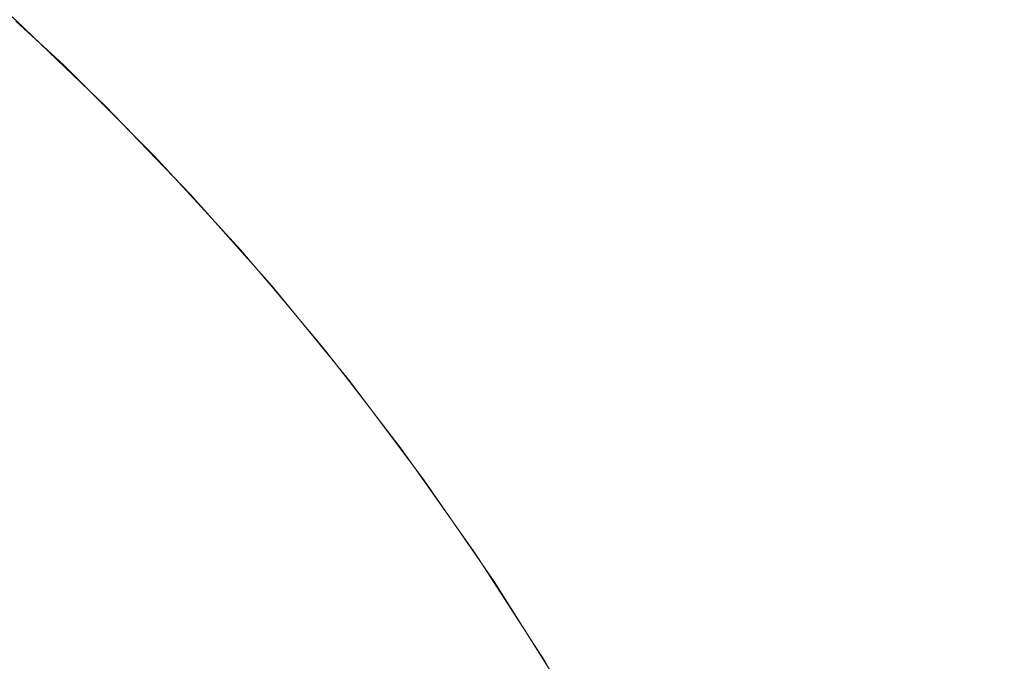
# Model space of a CAD drawing. Header units: centimetres. Extents: x -25.9 to 27.4, y -28.2 to -26.4.
# Tile 89 of 199: x -8.0608 to -8.0282, y -26.4076 to -26.3863. Entities that reach past the tile are written whole.
import ezdxf

# ---------------------------------------------------------------- set-up
doc = ezdxf.new("R2010")
doc.units = ezdxf.units.CM
doc.header["$LTSCALE"] = 2.54
doc.layers.add('Lucido design-1', color=7, linetype='Continuous')

# ---------------------------------------------------------------- blocks, each defined once
blk = doc.blocks.new('Gruppo-4-1')
at = {"color": 7, "linetype": 'Continuous', "lineweight": 9}
for points, invisible_edges in [([(-8.063992, -26.383641, 540.020033), (-8.06387, -26.383641, 540.025781), (-8.060809, -26.38634, 540.025651), (-8.060928, -26.38634, 540.020033)], 7), ([(-8.06387, -26.383641, 540.025781), (-8.063504, -26.383641, 540.031519), (-8.060452, -26.38634, 540.031259), (-8.060809, -26.38634, 540.025651)], 15), ([(-8.063504, -26.383641, 540.031519), (-8.062895, -26.383641, 540.037235), (-8.059856, -26.38634, 540.036846), (-8.060452, -26.38634, 540.031259)], 15), ([(-8.062895, -26.383641, 540.037235), (-8.062044, -26.383641, 540.042921), (-8.059024, -26.38634, 540.042404), (-8.059856, -26.38634, 540.036846)], 15), ([(-8.062044, -26.383641, 540.042921), (-8.060952, -26.383641, 540.048566), (-8.057957, -26.38634, 540.04792), (-8.059024, -26.38634, 540.042404)], 15), ([(-8.060952, -26.383641, 540.048566), (-8.059622, -26.383641, 540.054159), (-8.056657, -26.38634, 540.053387), (-8.057957, -26.38634, 540.04792)], 15), ([(-8.059622, -26.383641, 540.054159), (-8.058055, -26.383641, 540.059691), (-8.055126, -26.38634, 540.058793), (-8.056657, -26.38634, 540.053387)], 15), ([(-8.058055, -26.383641, 540.059691), (-8.056256, -26.383641, 540.065151), (-8.053367, -26.38634, 540.06413), (-8.055126, -26.38634, 540.058793)], 15), ([(-8.056256, -26.383641, 540.065151), (-8.054226, -26.383641, 540.07053), (-8.051383, -26.38634, 540.069387), (-8.053367, -26.38634, 540.06413)], 15), ([(-8.054226, -26.383641, 540.07053), (-8.051969, -26.383641, 540.075817), (-8.049178, -26.38634, 540.074556), (-8.051383, -26.38634, 540.069387)], 15), ([(-8.051969, -26.383641, 540.075817), (-8.049491, -26.383641, 540.081005), (-8.046755, -26.38634, 540.079626), (-8.049178, -26.38634, 540.074556)], 15), ([(-8.049491, -26.383641, 540.081005), (-8.046794, -26.383641, 540.086082), (-8.04412, -26.38634, 540.084588), (-8.046755, -26.38634, 540.079626)], 15), ([(-8.046794, -26.383641, 540.086082), (-8.043884, -26.383641, 540.091041), (-8.041276, -26.38634, 540.089434), (-8.04412, -26.38634, 540.084588)], 15), ([(-8.043884, -26.383641, 540.091041), (-8.040767, -26.383641, 540.095871), (-8.038229, -26.38634, 540.094156), (-8.041276, -26.38634, 540.089434)], 15), ([(-8.040767, -26.383641, 540.095871), (-8.037447, -26.383641, 540.100565), (-8.034984, -26.38634, 540.098743), (-8.038229, -26.38634, 540.094156)], 15), ([(-8.037447, -26.383641, 540.100565), (-8.033931, -26.383641, 540.105113), (-8.031548, -26.38634, 540.103189), (-8.034984, -26.38634, 540.098743)], 15), ([(-8.033931, -26.383641, 540.105113), (-8.030225, -26.383641, 540.109509), (-8.027926, -26.38634, 540.107485), (-8.031548, -26.38634, 540.103189)], 15), ([(-8.030225, -26.383641, 540.109509), (-8.026336, -26.383641, 540.113743), (-8.024125, -26.38634, 540.111623), (-8.027926, -26.38634, 540.107485)], 15), ([(-8.062557, -26.385004, 539.815674), (-8.059433, -26.387873, 539.815674), (-8.059618, -26.388065, 539.811541), (-8.062733, -26.385204, 539.811541)], 15), ([(-8.060944, -26.386357, 539.820033), (-8.059368, -26.387804, 539.820033), (-8.059433, -26.387873, 539.815674), (-8.062557, -26.385004, 539.815674)], 14), ([(-8.062733, -26.385204, 539.811541), (-8.059618, -26.388065, 539.811541), (-8.05992, -26.38838, 539.807427), (-8.063021, -26.385532, 539.807427)], 15), ([(-8.063021, -26.385532, 539.807427), (-8.05992, -26.38838, 539.807427), (-8.060339, -26.388818, 539.803337), (-8.063421, -26.385986, 539.803337)], 15), ([(-8.063421, -26.385986, 539.803337), (-8.060339, -26.388818, 539.803337), (-8.060874, -26.389376, 539.79928), (-8.063932, -26.386567, 539.79928)], 15), ([(27.271439, -26.389175, 540.49063), (27.271439, -26.386273, 540.487592), (-25.828561, -26.386273, 540.487592), (-25.828561, -26.389175, 540.49063)], 10), ([(-8.059368, -26.387804, 539.820033), (-8.060944, -26.386357, 539.820033), (-8.060928, -26.38634, 540.020033)], 10), ([(-8.060928, -26.38634, 540.020033), (-8.05798, -26.38916, 540.020033), (-8.059368, -26.387804, 539.820033)], 10), ([(-8.060928, -26.38634, 540.020033), (-8.060809, -26.38634, 540.025651), (-8.057864, -26.38916, 540.025526), (-8.05798, -26.38916, 540.020033)], 7), ([(-8.060809, -26.38634, 540.025651), (-8.060452, -26.38634, 540.031259), (-8.057514, -26.38916, 540.031009), (-8.057864, -26.38916, 540.025526)], 15), ([(-8.060452, -26.38634, 540.031259), (-8.059856, -26.38634, 540.036846), (-8.056932, -26.38916, 540.036472), (-8.057514, -26.38916, 540.031009)], 15), ([(-8.059856, -26.38634, 540.036846), (-8.059024, -26.38634, 540.042404), (-8.056119, -26.38916, 540.041905), (-8.056932, -26.38916, 540.036472)], 15), ([(-8.059024, -26.38634, 540.042404), (-8.057957, -26.38634, 540.04792), (-8.055076, -26.38916, 540.047299), (-8.056119, -26.38916, 540.041905)], 15), ([(-8.057957, -26.38634, 540.04792), (-8.056657, -26.38634, 540.053387), (-8.053804, -26.38916, 540.052644), (-8.055076, -26.38916, 540.047299)], 15), ([(-8.056657, -26.38634, 540.053387), (-8.055126, -26.38634, 540.058793), (-8.052308, -26.38916, 540.05793), (-8.053804, -26.38916, 540.052644)], 15), ([(-8.055126, -26.38634, 540.058793), (-8.053367, -26.38634, 540.06413), (-8.050588, -26.38916, 540.063148), (-8.052308, -26.38916, 540.05793)], 15), ([(-8.053367, -26.38634, 540.06413), (-8.051383, -26.38634, 540.069387), (-8.048648, -26.38916, 540.068288), (-8.050588, -26.38916, 540.063148)], 15), ([(-8.051383, -26.38634, 540.069387), (-8.049178, -26.38634, 540.074556), (-8.046492, -26.38916, 540.073341), (-8.048648, -26.38916, 540.068288)], 15), ([(-8.049178, -26.38634, 540.074556), (-8.046755, -26.38634, 540.079626), (-8.044123, -26.38916, 540.078298), (-8.046492, -26.38916, 540.073341)], 15), ([(-8.046755, -26.38634, 540.079626), (-8.04412, -26.38634, 540.084588), (-8.041546, -26.38916, 540.08315), (-8.044123, -26.38916, 540.078298)], 15), ([(-8.04412, -26.38634, 540.084588), (-8.041276, -26.38634, 540.089434), (-8.038765, -26.38916, 540.087889), (-8.041546, -26.38916, 540.08315)], 15), ([(-8.041276, -26.38634, 540.089434), (-8.038229, -26.38634, 540.094156), (-8.035786, -26.38916, 540.092505), (-8.038765, -26.38916, 540.087889)], 15), ([(-8.038229, -26.38634, 540.094156), (-8.034984, -26.38634, 540.098743), (-8.032614, -26.38916, 540.09699), (-8.035786, -26.38916, 540.092505)], 15), ([(-8.034984, -26.38634, 540.098743), (-8.031548, -26.38634, 540.103189), (-8.029254, -26.38916, 540.101337), (-8.032614, -26.38916, 540.09699)], 15), ([(-8.031548, -26.38634, 540.103189), (-8.027926, -26.38634, 540.107485), (-8.025713, -26.38916, 540.105537), (-8.029254, -26.38916, 540.101337)], 15), ([(-8.059618, -26.388065, 539.811541), (-8.056627, -26.391056, 539.811541), (-8.056942, -26.391358, 539.807427), (-8.05992, -26.38838, 539.807427)], 15), ([(-8.059433, -26.387873, 539.815674), (-8.056434, -26.390872, 539.815674), (-8.056627, -26.391056, 539.811541), (-8.059618, -26.388065, 539.811541)], 15), ([(-8.059433, -26.387873, 539.815674), (-8.059368, -26.387804, 539.820033), (-8.057996, -26.389176, 539.820033)], 9), ([(-8.057996, -26.389176, 539.820033), (-8.056366, -26.390806, 539.820033), (-8.056434, -26.390872, 539.815674), (-8.059433, -26.387873, 539.815674)], 14), ([(-8.05798, -26.38916, 540.020033), (-8.057996, -26.389176, 539.820033), (-8.059368, -26.387804, 539.820033)], 9), ([(-8.05992, -26.38838, 539.807427), (-8.056942, -26.391358, 539.807427), (-8.057379, -26.391777, 539.803337), (-8.060339, -26.388818, 539.803337)], 15), ([(-8.060339, -26.388818, 539.803337), (-8.057379, -26.391777, 539.803337), (-8.057938, -26.392313, 539.79928), (-8.060874, -26.389376, 539.79928)], 15), ([(-25.828561, -26.389175, 540.49063), (-25.828561, -26.389292, 540.490742), (27.271439, -26.389292, 540.490742), (27.271439, -26.389175, 540.49063)], 10), ([(27.271439, -26.392218, 540.493556), (27.271439, -26.389292, 540.490742), (-25.828561, -26.389292, 540.490742), (-25.828561, -26.392218, 540.493556)], 10), ([(-8.060874, -26.389376, 539.79928), (-8.057938, -26.392313, 539.79928), (-8.058616, -26.392963, 539.795262), (-8.061524, -26.390055, 539.795262)], 15), ([(-8.056366, -26.390806, 539.820033), (-8.057996, -26.389176, 539.820033), (-8.05798, -26.38916, 540.020033)], 10), ([(-8.05798, -26.38916, 540.020033), (-8.055153, -26.392095, 540.020033), (-8.056366, -26.390806, 539.820033)], 10), ([(-8.05798, -26.38916, 540.020033), (-8.057864, -26.38916, 540.025526), (-8.055039, -26.392095, 540.025406), (-8.055153, -26.392095, 540.020033)], 7), ([(-8.057864, -26.38916, 540.025526), (-8.057514, -26.38916, 540.031009), (-8.054697, -26.392095, 540.030769), (-8.055039, -26.392095, 540.025406)], 15), ([(-8.057514, -26.38916, 540.031009), (-8.056932, -26.38916, 540.036472), (-8.054127, -26.392095, 540.036113), (-8.054697, -26.392095, 540.030769)], 15), ([(-8.056932, -26.38916, 540.036472), (-8.056119, -26.38916, 540.041905), (-8.053332, -26.392095, 540.041427), (-8.054127, -26.392095, 540.036113)], 15), ([(-8.056119, -26.38916, 540.041905), (-8.055076, -26.38916, 540.047299), (-8.052311, -26.392095, 540.046704), (-8.053332, -26.392095, 540.041427)], 15), ([(-8.055076, -26.38916, 540.047299), (-8.053804, -26.38916, 540.052644), (-8.051068, -26.392095, 540.051932), (-8.052311, -26.392095, 540.046704)], 15), ([(-8.053804, -26.38916, 540.052644), (-8.052308, -26.38916, 540.05793), (-8.049604, -26.392095, 540.057102), (-8.051068, -26.392095, 540.051932)], 15), ([(-8.052308, -26.38916, 540.05793), (-8.050588, -26.38916, 540.063148), (-8.047921, -26.392095, 540.062206), (-8.049604, -26.392095, 540.057102)], 15), ([(-8.050588, -26.38916, 540.063148), (-8.048648, -26.38916, 540.068288), (-8.046024, -26.392095, 540.067234), (-8.047921, -26.392095, 540.062206)], 15), ([(-8.048648, -26.38916, 540.068288), (-8.046492, -26.38916, 540.073341), (-8.043915, -26.392095, 540.072176), (-8.046024, -26.392095, 540.067234)], 15), ([(-8.046492, -26.38916, 540.073341), (-8.044123, -26.38916, 540.078298), (-8.041598, -26.392095, 540.077025), (-8.043915, -26.392095, 540.072176)], 15), ([(-8.044123, -26.38916, 540.078298), (-8.041546, -26.38916, 540.08315), (-8.039077, -26.392095, 540.081771), (-8.041598, -26.392095, 540.077025)], 15), ([(-8.041546, -26.38916, 540.08315), (-8.038765, -26.38916, 540.087889), (-8.036357, -26.392095, 540.086406), (-8.039077, -26.392095, 540.081771)], 15), ([(-8.038765, -26.38916, 540.087889), (-8.035786, -26.38916, 540.092505), (-8.033443, -26.392095, 540.090921), (-8.036357, -26.392095, 540.086406)], 15), ([(-8.035786, -26.38916, 540.092505), (-8.032614, -26.38916, 540.09699), (-8.03034, -26.392095, 540.095309), (-8.033443, -26.392095, 540.090921)], 15), ([(-8.032614, -26.38916, 540.09699), (-8.029254, -26.38916, 540.101337), (-8.027054, -26.392095, 540.099561), (-8.03034, -26.392095, 540.095309)], 15), ([(-8.029254, -26.38916, 540.101337), (-8.025713, -26.38916, 540.105537), (-8.02359, -26.392095, 540.103669), (-8.027054, -26.392095, 540.099561)], 15), ([(-8.061524, -26.390055, 539.795262), (-8.058616, -26.392963, 539.795262), (-8.059413, -26.393726, 539.791289), (-8.062288, -26.390851, 539.791289)], 15), ([(-8.062288, -26.390851, 539.791289), (-8.059413, -26.393726, 539.791289), (-8.060326, -26.394602, 539.787368), (-8.063163, -26.391765, 539.787368)], 15), ([(-8.056434, -26.390872, 539.815674), (-8.053566, -26.393995, 539.815674), (-8.053765, -26.394171, 539.811541), (-8.056627, -26.391056, 539.811541)], 15), ([(-8.056434, -26.390872, 539.815674), (-8.056366, -26.390806, 539.820033), (-8.055169, -26.392109, 539.820033)], 9), ([(-8.055169, -26.392109, 539.820033), (-8.053494, -26.393933, 539.820033), (-8.053566, -26.393995, 539.815674), (-8.056434, -26.390872, 539.815674)], 14), ([(-8.055153, -26.392095, 540.020033), (-8.055169, -26.392109, 539.820033), (-8.056366, -26.390806, 539.820033)], 9), ([(-8.056627, -26.391056, 539.811541), (-8.053765, -26.394171, 539.811541), (-8.054093, -26.39446, 539.807427), (-8.056942, -26.391358, 539.807427)], 15), ([(-8.056942, -26.391358, 539.807427), (-8.054093, -26.39446, 539.807427), (-8.054548, -26.39486, 539.803337), (-8.057379, -26.391777, 539.803337)], 15), ([(-8.063163, -26.391765, 539.787368), (-8.060326, -26.394602, 539.787368), (-8.061354, -26.395587, 539.783506), (-8.064149, -26.392793, 539.783506)], 15), ([(-8.057379, -26.391777, 539.803337), (-8.054548, -26.39486, 539.803337), (-8.055129, -26.395371, 539.79928), (-8.057938, -26.392313, 539.79928)], 15), ([(-25.828561, -26.392218, 540.493556), (-25.828561, -26.392445, 540.493757), (27.271439, -26.392445, 540.493757), (27.271439, -26.392218, 540.493556)], 10), ([(-8.057938, -26.392313, 539.79928), (-8.055129, -26.395371, 539.79928), (-8.055834, -26.395992, 539.795262), (-8.058616, -26.392963, 539.795262)], 15), ([(-8.053494, -26.393933, 539.820033), (-8.055169, -26.392109, 539.820033), (-8.055153, -26.392095, 540.020033)], 10), ([(-8.055153, -26.392095, 540.020033), (-8.052449, -26.395139, 540.020033), (-8.053494, -26.393933, 539.820033)], 10), ([(-8.055153, -26.392095, 540.020033), (-8.055039, -26.392095, 540.025406), (-8.052338, -26.395139, 540.025291), (-8.052449, -26.395139, 540.020033)], 7), ([(-8.055039, -26.392095, 540.025406), (-8.054697, -26.392095, 540.030769), (-8.052003, -26.395139, 540.03054), (-8.052338, -26.395139, 540.025291)], 15), ([(-8.054697, -26.392095, 540.030769), (-8.054127, -26.392095, 540.036113), (-8.051446, -26.395139, 540.035769), (-8.052003, -26.395139, 540.03054)], 15), ([(-8.054127, -26.392095, 540.036113), (-8.053332, -26.392095, 540.041427), (-8.050667, -26.395139, 540.040971), (-8.051446, -26.395139, 540.035769)], 15), ([(-8.053332, -26.392095, 540.041427), (-8.052311, -26.392095, 540.046704), (-8.049669, -26.395139, 540.046134), (-8.050667, -26.395139, 540.040971)], 15), ([(-8.052311, -26.392095, 540.046704), (-8.051068, -26.392095, 540.051932), (-8.048452, -26.395139, 540.05125), (-8.049669, -26.395139, 540.046134)], 15), ([(-8.051068, -26.392095, 540.051932), (-8.049604, -26.392095, 540.057102), (-8.047019, -26.395139, 540.056311), (-8.048452, -26.395139, 540.05125)], 15), ([(-8.049604, -26.392095, 540.057102), (-8.047921, -26.392095, 540.062206), (-8.045372, -26.395139, 540.061305), (-8.047019, -26.395139, 540.056311)], 15), ([(-8.047921, -26.392095, 540.062206), (-8.046024, -26.392095, 540.067234), (-8.043516, -26.395139, 540.066226), (-8.045372, -26.395139, 540.061305)], 15), ([(-8.046024, -26.392095, 540.067234), (-8.043915, -26.392095, 540.072176), (-8.041452, -26.395139, 540.071063), (-8.043516, -26.395139, 540.066226)], 15), ([(-8.043915, -26.392095, 540.072176), (-8.041598, -26.392095, 540.077025), (-8.039184, -26.395139, 540.075808), (-8.041452, -26.395139, 540.071063)], 15), ([(-8.041598, -26.392095, 540.077025), (-8.039077, -26.392095, 540.081771), (-8.036717, -26.395139, 540.080453), (-8.039184, -26.395139, 540.075808)], 15), ([(-8.039077, -26.392095, 540.081771), (-8.036357, -26.392095, 540.086406), (-8.034056, -26.395139, 540.084989), (-8.036717, -26.395139, 540.080453)], 15), ([(-8.036357, -26.392095, 540.086406), (-8.033443, -26.392095, 540.090921), (-8.031204, -26.395139, 540.089407), (-8.034056, -26.395139, 540.084989)], 15), ([(-8.033443, -26.392095, 540.090921), (-8.03034, -26.392095, 540.095309), (-8.028167, -26.395139, 540.093701), (-8.031204, -26.395139, 540.089407)], 15), ([(-8.03034, -26.392095, 540.095309), (-8.027054, -26.392095, 540.099561), (-8.024951, -26.395139, 540.097862), (-8.028167, -26.395139, 540.093701)], 15), ([(27.271439, -26.395386, 540.496355), (27.271439, -26.392445, 540.493757), (-25.828561, -26.392445, 540.493757), (-25.828561, -26.395386, 540.496355)], 10), ([(-8.058616, -26.392963, 539.795262), (-8.055834, -26.395992, 539.795262), (-8.056662, -26.396721, 539.791289), (-8.059413, -26.393726, 539.791289)], 15), ([(-8.059413, -26.393726, 539.791289), (-8.056662, -26.396721, 539.791289), (-8.057612, -26.397557, 539.787368), (-8.060326, -26.394602, 539.787368)], 15), ([(-8.053566, -26.393995, 539.815674), (-8.053494, -26.393933, 539.820033), (-8.052465, -26.395153, 539.820033)], 9), ([(-8.052449, -26.395139, 540.020033), (-8.052465, -26.395153, 539.820033), (-8.053494, -26.393933, 539.820033)], 9), ([(-8.053765, -26.394171, 539.811541), (-8.051039, -26.397405, 539.811541), (-8.051379, -26.397679, 539.807427), (-8.054093, -26.39446, 539.807427)], 15), ([(-8.053566, -26.393995, 539.815674), (-8.050832, -26.397238, 539.815674), (-8.051039, -26.397405, 539.811541), (-8.053765, -26.394171, 539.811541)], 15), ([(-8.052465, -26.395153, 539.820033), (-8.050758, -26.397178, 539.820033), (-8.050832, -26.397238, 539.815674), (-8.053566, -26.393995, 539.815674)], 14), ([(-8.060326, -26.394602, 539.787368), (-8.057612, -26.397557, 539.787368), (-8.058681, -26.398498, 539.783506), (-8.061354, -26.395587, 539.783506)], 15), ([(-8.054093, -26.39446, 539.807427), (-8.051379, -26.397679, 539.807427), (-8.05185, -26.39806, 539.803337), (-8.054548, -26.39486, 539.803337)], 15), ([(-8.054548, -26.39486, 539.803337), (-8.05185, -26.39806, 539.803337), (-8.052452, -26.398546, 539.79928), (-8.055129, -26.395371, 539.79928)], 15), ([(-8.050758, -26.397178, 539.820033), (-8.052465, -26.395153, 539.820033), (-8.052449, -26.395139, 540.020033)], 10), ([(-8.052449, -26.395139, 540.020033), (-8.049874, -26.398288, 540.020033), (-8.050758, -26.397178, 539.820033)], 10), ([(-8.052449, -26.395139, 540.020033), (-8.052338, -26.395139, 540.025291), (-8.049765, -26.398288, 540.025182), (-8.049874, -26.398288, 540.020033)], 7), ([(-8.052338, -26.395139, 540.025291), (-8.052003, -26.395139, 540.03054), (-8.049437, -26.398288, 540.030321), (-8.049765, -26.398288, 540.025182)], 15), ([(-8.052003, -26.395139, 540.03054), (-8.051446, -26.395139, 540.035769), (-8.048892, -26.398288, 540.035442), (-8.049437, -26.398288, 540.030321)], 15), ([(-8.051446, -26.395139, 540.035769), (-8.050667, -26.395139, 540.040971), (-8.04813, -26.398288, 540.040535), (-8.048892, -26.398288, 540.035442)], 15), ([(-8.050667, -26.395139, 540.040971), (-8.049669, -26.395139, 540.046134), (-8.047152, -26.398288, 540.045592), (-8.04813, -26.398288, 540.040535)], 15), ([(-8.049669, -26.395139, 540.046134), (-8.048452, -26.395139, 540.05125), (-8.04596, -26.398288, 540.050602), (-8.047152, -26.398288, 540.045592)], 15), ([(-8.048452, -26.395139, 540.05125), (-8.047019, -26.395139, 540.056311), (-8.044557, -26.398288, 540.055557), (-8.04596, -26.398288, 540.050602)], 15), ([(-8.047019, -26.395139, 540.056311), (-8.045372, -26.395139, 540.061305), (-8.042945, -26.398288, 540.060448), (-8.044557, -26.398288, 540.055557)], 15), ([(-8.045372, -26.395139, 540.061305), (-8.043516, -26.395139, 540.066226), (-8.041126, -26.398288, 540.065266), (-8.042945, -26.398288, 540.060448)], 15), ([(-8.043516, -26.395139, 540.066226), (-8.041452, -26.395139, 540.071063), (-8.039105, -26.398288, 540.070002), (-8.041126, -26.398288, 540.065266)], 15), ([(-8.041452, -26.395139, 540.071063), (-8.039184, -26.395139, 540.075808), (-8.036885, -26.398288, 540.074649), (-8.039105, -26.398288, 540.070002)], 15), ([(-8.039184, -26.395139, 540.075808), (-8.036717, -26.395139, 540.080453), (-8.034469, -26.398288, 540.079197), (-8.036885, -26.398288, 540.074649)], 15), ([(-8.036717, -26.395139, 540.080453), (-8.034056, -26.395139, 540.084989), (-8.031863, -26.398288, 540.083639), (-8.034469, -26.398288, 540.079197)], 15), ([(-8.034056, -26.395139, 540.084989), (-8.031204, -26.395139, 540.089407), (-8.02907, -26.398288, 540.087966), (-8.031863, -26.398288, 540.083639)], 15), ([(-8.031204, -26.395139, 540.089407), (-8.028167, -26.395139, 540.093701), (-8.026097, -26.398288, 540.09217), (-8.02907, -26.398288, 540.087966)], 15), ([(-25.828561, -26.395386, 540.496355), (-25.828561, -26.395726, 540.496631), (27.271439, -26.395726, 540.496631), (27.271439, -26.395386, 540.496355)], 10), ([(-8.061354, -26.395587, 539.783506), (-8.058681, -26.398498, 539.783506), (-8.059868, -26.399542, 539.77971), (-8.062496, -26.396681, 539.77971)], 15), ([(-8.055129, -26.395371, 539.79928), (-8.052452, -26.398546, 539.79928), (-8.053183, -26.399136, 539.795262), (-8.055834, -26.395992, 539.795262)], 15), ([(27.271439, -26.398655, 540.499007), (27.271439, -26.395726, 540.496631), (-25.828561, -26.395726, 540.496631), (-25.828561, -26.398655, 540.499007)], 10), ([(-8.055834, -26.395992, 539.795262), (-8.053183, -26.399136, 539.795262), (-8.054041, -26.399829, 539.791289), (-8.056662, -26.396721, 539.791289)], 15), ([(-8.062496, -26.396681, 539.77971), (-8.059868, -26.399542, 539.77971), (-8.061169, -26.400687, 539.775984), (-8.063747, -26.397881, 539.775984)], 15), ([(-8.056662, -26.396721, 539.791289), (-8.054041, -26.399829, 539.791289), (-8.055026, -26.400624, 539.787368), (-8.057612, -26.397557, 539.787368)], 15), ([(-8.050832, -26.397238, 539.815674), (-8.050758, -26.397178, 539.820033), (-8.04989, -26.3983, 539.820033)], 9), ([(-8.049874, -26.398288, 540.020033), (-8.04989, -26.3983, 539.820033), (-8.050758, -26.397178, 539.820033)], 9), ([(-8.051039, -26.397405, 539.811541), (-8.048452, -26.400751, 539.811541), (-8.048803, -26.401011, 539.807427), (-8.051379, -26.397679, 539.807427)], 15), ([(-8.050832, -26.397238, 539.815674), (-8.048238, -26.400593, 539.815674), (-8.048452, -26.400751, 539.811541), (-8.051039, -26.397405, 539.811541)], 15), ([(-8.04989, -26.3983, 539.820033), (-8.048162, -26.400537, 539.820033), (-8.048238, -26.400593, 539.815674), (-8.050832, -26.397238, 539.815674)], 14), ([(-8.057612, -26.397557, 539.787368), (-8.055026, -26.400624, 539.787368), (-8.056134, -26.401519, 539.783506), (-8.058681, -26.398498, 539.783506)], 15), ([(-8.051379, -26.397679, 539.807427), (-8.048803, -26.401011, 539.807427), (-8.04929, -26.401371, 539.803337), (-8.05185, -26.39806, 539.803337)], 15), ([(-8.05185, -26.39806, 539.803337), (-8.04929, -26.401371, 539.803337), (-8.049912, -26.401831, 539.79928), (-8.052452, -26.398546, 539.79928)], 15), ([(-8.058681, -26.398498, 539.783506), (-8.056134, -26.401519, 539.783506), (-8.057364, -26.402512, 539.77971), (-8.059868, -26.399542, 539.77971)], 15), ([(-8.048162, -26.400537, 539.820033), (-8.04989, -26.3983, 539.820033), (-8.049874, -26.398288, 540.020033)], 10), ([(-8.049874, -26.398288, 540.020033), (-8.047397, -26.401584, 540.020033), (-8.048162, -26.400537, 539.820033)], 10), ([(-8.049874, -26.398288, 540.020033), (-8.049765, -26.398288, 540.025182), (-8.04729, -26.401584, 540.025077), (-8.047397, -26.401584, 540.020033)], 7), ([(-8.049765, -26.398288, 540.025182), (-8.049437, -26.398288, 540.030321), (-8.046969, -26.401584, 540.030111), (-8.04729, -26.401584, 540.025077)], 15), ([(-8.049437, -26.398288, 540.030321), (-8.048892, -26.398288, 540.035442), (-8.046435, -26.401584, 540.035128), (-8.046969, -26.401584, 540.030111)], 15), ([(-8.048892, -26.398288, 540.035442), (-8.04813, -26.398288, 540.040535), (-8.045688, -26.401584, 540.040117), (-8.046435, -26.401584, 540.035128)], 15), ([(-8.04813, -26.398288, 540.040535), (-8.047152, -26.398288, 540.045592), (-8.04473, -26.401584, 540.04507), (-8.045688, -26.401584, 540.040117)], 15), ([(-8.047152, -26.398288, 540.045592), (-8.04596, -26.398288, 540.050602), (-8.043563, -26.401584, 540.049977), (-8.04473, -26.401584, 540.04507)], 15), ([(-8.04596, -26.398288, 540.050602), (-8.044557, -26.398288, 540.055557), (-8.042188, -26.401584, 540.054831), (-8.043563, -26.401584, 540.049977)], 15), ([(-8.044557, -26.398288, 540.055557), (-8.042945, -26.398288, 540.060448), (-8.040609, -26.401584, 540.059622), (-8.042188, -26.401584, 540.054831)], 15), ([(-8.042945, -26.398288, 540.060448), (-8.041126, -26.398288, 540.065266), (-8.038828, -26.401584, 540.064342), (-8.040609, -26.401584, 540.059622)], 15), ([(-8.041126, -26.398288, 540.065266), (-8.039105, -26.398288, 540.070002), (-8.036848, -26.401584, 540.068982), (-8.038828, -26.401584, 540.064342)], 15), ([(-8.039105, -26.398288, 540.070002), (-8.036885, -26.398288, 540.074649), (-8.034673, -26.401584, 540.073534), (-8.036848, -26.401584, 540.068982)], 15), ([(-8.036885, -26.398288, 540.074649), (-8.034469, -26.398288, 540.079197), (-8.032307, -26.401584, 540.077989), (-8.034673, -26.401584, 540.073534)], 15), ([(-8.034469, -26.398288, 540.079197), (-8.031863, -26.398288, 540.083639), (-8.029754, -26.401584, 540.08234), (-8.032307, -26.401584, 540.077989)], 15), ([(-8.031863, -26.398288, 540.083639), (-8.02907, -26.398288, 540.087966), (-8.027018, -26.401584, 540.086578), (-8.029754, -26.401584, 540.08234)], 15), ([(-8.02907, -26.398288, 540.087966), (-8.026097, -26.398288, 540.09217), (-8.024105, -26.401584, 540.090697), (-8.027018, -26.401584, 540.086578)], 15), ([(-25.828561, -26.398655, 540.499007), (-25.828561, -26.399127, 540.499365), (27.271439, -26.399127, 540.499365), (27.271439, -26.398655, 540.499007)], 10), ([(-8.052452, -26.398546, 539.79928), (-8.049912, -26.401831, 539.79928), (-8.050668, -26.40239, 539.795262), (-8.053183, -26.399136, 539.795262)], 15), ([(27.271439, -26.40045, 540.500369), (27.271439, -26.399127, 540.499365), (-25.828561, -26.399127, 540.499365), (-25.828561, -26.40045, 540.500369)], 10), ([(-8.053183, -26.399136, 539.795262), (-8.050668, -26.40239, 539.795262), (-8.051555, -26.403046, 539.791289), (-8.054041, -26.399829, 539.791289)], 15), ([(-8.059868, -26.399542, 539.77971), (-8.057364, -26.402512, 539.77971), (-8.058713, -26.403601, 539.775984), (-8.061169, -26.400687, 539.775984)], 15), ([(-8.054041, -26.399829, 539.791289), (-8.051555, -26.403046, 539.791289), (-8.052572, -26.403799, 539.787368), (-8.055026, -26.400624, 539.787368)], 15), ([(-25.828561, -26.40045, 540.500369), (-25.828561, -26.402654, 540.501932), (27.271439, -26.402654, 540.501932), (27.271439, -26.40045, 540.500369)], 10), ([(-8.061169, -26.400687, 539.775984), (-8.058713, -26.403601, 539.775984), (-8.060178, -26.404784, 539.772337), (-8.062583, -26.401932, 539.772337)], 15), ([(-8.055026, -26.400624, 539.787368), (-8.052572, -26.403799, 539.787368), (-8.053717, -26.404646, 539.783506), (-8.056134, -26.401519, 539.783506)], 15), ([(-8.048452, -26.400751, 539.811541), (-8.04601, -26.404205, 539.811541), (-8.046371, -26.404449, 539.807427), (-8.048803, -26.401011, 539.807427)], 15), ([(-8.048238, -26.400593, 539.815674), (-8.045789, -26.404056, 539.815674), (-8.04601, -26.404205, 539.811541), (-8.048452, -26.400751, 539.811541)], 15), ([(-8.048238, -26.400593, 539.815674), (-8.048162, -26.400537, 539.820033), (-8.047413, -26.401596, 539.820033)], 9), ([(-8.047413, -26.401596, 539.820033), (-8.04571, -26.404003, 539.820033), (-8.045789, -26.404056, 539.815674), (-8.048238, -26.400593, 539.815674)], 14), ([(-8.047397, -26.401584, 540.020033), (-8.047413, -26.401596, 539.820033), (-8.048162, -26.400537, 539.820033)], 9), ([(-8.048803, -26.401011, 539.807427), (-8.046371, -26.404449, 539.807427), (-8.046873, -26.404789, 539.803337), (-8.04929, -26.401371, 539.803337)], 15), ([(-8.04929, -26.401371, 539.803337), (-8.046873, -26.404789, 539.803337), (-8.047514, -26.405222, 539.79928), (-8.049912, -26.401831, 539.79928)], 15), ([(-8.056134, -26.401519, 539.783506), (-8.053717, -26.404646, 539.783506), (-8.054988, -26.405585, 539.77971), (-8.057364, -26.402512, 539.77971)], 15), ([(-8.04571, -26.404003, 539.820033), (-8.047413, -26.401596, 539.820033), (-8.047397, -26.401584, 540.020033)], 10), ([(-8.047397, -26.401584, 540.020033), (-8.045094, -26.404926, 540.020033), (-8.04571, -26.404003, 539.820033)], 10), ([(-8.047397, -26.401584, 540.020033), (-8.04729, -26.401584, 540.025077), (-8.044989, -26.404926, 540.024979), (-8.045094, -26.404926, 540.020033)], 7), ([(-8.04729, -26.401584, 540.025077), (-8.046969, -26.401584, 540.030111), (-8.044674, -26.404926, 540.029916), (-8.044989, -26.404926, 540.024979)], 15), ([(-8.046969, -26.401584, 540.030111), (-8.046435, -26.401584, 540.035128), (-8.04415, -26.404926, 540.034835), (-8.044674, -26.404926, 540.029916)], 15), ([(-8.046435, -26.401584, 540.035128), (-8.045688, -26.401584, 540.040117), (-8.043417, -26.404926, 540.039727), (-8.04415, -26.404926, 540.034835)], 15), ([(-8.045688, -26.401584, 540.040117), (-8.04473, -26.401584, 540.04507), (-8.042478, -26.404926, 540.044584), (-8.043417, -26.404926, 540.039727)], 15), ([(-8.04473, -26.401584, 540.04507), (-8.043563, -26.401584, 540.049977), (-8.041333, -26.404926, 540.049397), (-8.042478, -26.404926, 540.044584)], 15), ([(-8.043563, -26.401584, 540.049977), (-8.042188, -26.401584, 540.054831), (-8.039986, -26.404926, 540.054157), (-8.041333, -26.404926, 540.049397)], 15), ([(-8.042188, -26.401584, 540.054831), (-8.040609, -26.401584, 540.059622), (-8.038437, -26.404926, 540.058855), (-8.039986, -26.404926, 540.054157)], 15), ([(-8.040609, -26.401584, 540.059622), (-8.038828, -26.401584, 540.064342), (-8.03669, -26.404926, 540.063483), (-8.038437, -26.404926, 540.058855)], 15), ([(-8.038828, -26.401584, 540.064342), (-8.036848, -26.401584, 540.068982), (-8.034749, -26.404926, 540.068033), (-8.03669, -26.404926, 540.063483)], 15), ([(-8.036848, -26.401584, 540.068982), (-8.034673, -26.401584, 540.073534), (-8.032616, -26.404926, 540.072497), (-8.034749, -26.404926, 540.068033)], 15), ([(-8.034673, -26.401584, 540.073534), (-8.032307, -26.401584, 540.077989), (-8.030296, -26.404926, 540.076866), (-8.032616, -26.404926, 540.072497)], 15), ([(-8.032307, -26.401584, 540.077989), (-8.029754, -26.401584, 540.08234), (-8.027792, -26.404926, 540.081132), (-8.030296, -26.404926, 540.076866)], 15), ([(-8.029754, -26.401584, 540.08234), (-8.027018, -26.401584, 540.086578), (-8.025109, -26.404926, 540.085289), (-8.027792, -26.404926, 540.081132)], 15), ([(-8.062583, -26.401932, 539.772337), (-8.060178, -26.404784, 539.772337), (-8.061758, -26.40606, 539.768772), (-8.064107, -26.403273, 539.768772)], 15), ([(-8.049912, -26.401831, 539.79928), (-8.047514, -26.405222, 539.79928), (-8.048293, -26.405748, 539.795262), (-8.050668, -26.40239, 539.795262)], 15), ([(-8.050668, -26.40239, 539.795262), (-8.048293, -26.405748, 539.795262), (-8.049207, -26.406366, 539.791289), (-8.051555, -26.403046, 539.791289)], 15), ([(27.271439, -26.403908, 540.50282), (27.271439, -26.402654, 540.501932), (-25.828561, -26.402654, 540.501932), (-25.828561, -26.403908, 540.50282)], 10), ([(-8.057364, -26.402512, 539.77971), (-8.054988, -26.405585, 539.77971), (-8.056382, -26.406616, 539.775984), (-8.058713, -26.403601, 539.775984)], 15), ([(-8.051555, -26.403046, 539.791289), (-8.049207, -26.406366, 539.791289), (-8.050255, -26.407074, 539.787368), (-8.052572, -26.403799, 539.787368)], 15), ([(-8.058713, -26.403601, 539.775984), (-8.056382, -26.406616, 539.775984), (-8.057896, -26.407736, 539.772337), (-8.060178, -26.404784, 539.772337)], 15), ([(-25.828561, -26.403908, 540.50282), (-25.828561, -26.406281, 540.504356), (27.271439, -26.406281, 540.504356), (27.271439, -26.403908, 540.50282)], 10), ([(-8.052572, -26.403799, 539.787368), (-8.050255, -26.407074, 539.787368), (-8.051435, -26.407872, 539.783506), (-8.053717, -26.404646, 539.783506)], 15), ([(-8.045789, -26.404056, 539.815674), (-8.043489, -26.407619, 539.815674), (-8.043716, -26.407759, 539.811541), (-8.04601, -26.404205, 539.811541)], 15), ([(-8.045789, -26.404056, 539.815674), (-8.04571, -26.404003, 539.820033), (-8.045108, -26.404936, 539.820033)], 9), ([(-8.045108, -26.404936, 539.820033), (-8.043409, -26.407569, 539.820033), (-8.043489, -26.407619, 539.815674), (-8.045789, -26.404056, 539.815674)], 14), ([(-8.045094, -26.404926, 540.020033), (-8.045108, -26.404936, 539.820033), (-8.04571, -26.404003, 539.820033)], 9), ([(-8.04601, -26.404205, 539.811541), (-8.043716, -26.407759, 539.811541), (-8.044088, -26.407988, 539.807427), (-8.046371, -26.404449, 539.807427)], 15), ([(-8.053717, -26.404646, 539.783506), (-8.051435, -26.407872, 539.783506), (-8.052745, -26.408757, 539.77971), (-8.054988, -26.405585, 539.77971)], 15), ([(-8.046371, -26.404449, 539.807427), (-8.044088, -26.407988, 539.807427), (-8.044604, -26.408305, 539.803337), (-8.046873, -26.404789, 539.803337)], 15), ([(-8.060178, -26.404784, 539.772337), (-8.057896, -26.407736, 539.772337), (-8.059528, -26.408944, 539.768772), (-8.061758, -26.40606, 539.768772)], 15), ([(-8.046873, -26.404789, 539.803337), (-8.044604, -26.408305, 539.803337), (-8.045262, -26.408711, 539.79928), (-8.047514, -26.405222, 539.79928)], 15), ([(-8.043409, -26.407569, 539.820033), (-8.045108, -26.404936, 539.820033), (-8.045094, -26.404926, 540.020033)], 10), ([(-8.043409, -26.407569, 539.820033), (-8.045094, -26.404926, 540.020033), (-8.042929, -26.408355, 540.020033)], 9), ([(-8.045094, -26.404926, 540.020033), (-8.044989, -26.404926, 540.024979), (-8.042826, -26.408355, 540.024887), (-8.042929, -26.408355, 540.020033)], 7), ([(-8.044989, -26.404926, 540.024979), (-8.044674, -26.404926, 540.029916), (-8.042517, -26.408355, 540.029733), (-8.042826, -26.408355, 540.024887)], 15), ([(-8.044674, -26.404926, 540.029916), (-8.04415, -26.404926, 540.034835), (-8.042003, -26.408355, 540.03456), (-8.042517, -26.408355, 540.029733)], 15), ([(-8.04415, -26.404926, 540.034835), (-8.043417, -26.404926, 540.039727), (-8.041284, -26.408355, 540.039362), (-8.042003, -26.408355, 540.03456)], 15), ([(-8.043417, -26.404926, 540.039727), (-8.042478, -26.404926, 540.044584), (-8.040362, -26.408355, 540.044128), (-8.041284, -26.408355, 540.039362)], 15), ([(-8.042478, -26.404926, 540.044584), (-8.041333, -26.404926, 540.049397), (-8.039239, -26.408355, 540.048852), (-8.040362, -26.408355, 540.044128)], 15), ([(-8.041333, -26.404926, 540.049397), (-8.039986, -26.404926, 540.054157), (-8.037916, -26.408355, 540.053523), (-8.039239, -26.408355, 540.048852)], 15), ([(-8.039986, -26.404926, 540.054157), (-8.038437, -26.404926, 540.058855), (-8.036396, -26.408355, 540.058134), (-8.037916, -26.408355, 540.053523)], 15), ([(-8.038437, -26.404926, 540.058855), (-8.03669, -26.404926, 540.063483), (-8.034682, -26.408355, 540.062676), (-8.036396, -26.408355, 540.058134)], 15), ([(-8.03669, -26.404926, 540.063483), (-8.034749, -26.404926, 540.068033), (-8.032777, -26.408355, 540.067142), (-8.034682, -26.408355, 540.062676)], 15), ([(-8.034749, -26.404926, 540.068033), (-8.032616, -26.404926, 540.072497), (-8.030684, -26.408355, 540.071522), (-8.032777, -26.408355, 540.067142)], 15), ([(-8.032616, -26.404926, 540.072497), (-8.030296, -26.404926, 540.076866), (-8.028406, -26.408355, 540.07581), (-8.030684, -26.408355, 540.071522)], 15), ([(-8.030296, -26.404926, 540.076866), (-8.027792, -26.404926, 540.081132), (-8.025949, -26.408355, 540.079997), (-8.028406, -26.408355, 540.07581)], 15), ([(-8.047514, -26.405222, 539.79928), (-8.045262, -26.408711, 539.79928), (-8.046063, -26.409203, 539.795262), (-8.048293, -26.405748, 539.795262)], 15), ([(-8.054988, -26.405585, 539.77971), (-8.052745, -26.408757, 539.77971), (-8.054181, -26.409728, 539.775984), (-8.056382, -26.406616, 539.775984)], 15), ([(-8.048293, -26.405748, 539.795262), (-8.046063, -26.409203, 539.795262), (-8.047002, -26.409782, 539.791289), (-8.049207, -26.406366, 539.791289)], 15), ([(27.271439, -26.407471, 540.505126), (27.271439, -26.406281, 540.504356), (-25.828561, -26.406281, 540.504356), (-25.828561, -26.407471, 540.505126)], 10), ([(-8.061758, -26.40606, 539.768772), (-8.059528, -26.408944, 539.768772), (-8.061275, -26.410235, 539.765297), (-8.063448, -26.407424, 539.765297)], 15), ([(-8.056382, -26.406616, 539.775984), (-8.054181, -26.409728, 539.775984), (-8.055742, -26.410783, 539.772337), (-8.057896, -26.407736, 539.772337)], 15), ([(-8.049207, -26.406366, 539.791289), (-8.047002, -26.409782, 539.791289), (-8.04808, -26.410445, 539.787368), (-8.050255, -26.407074, 539.787368)], 15), ([(-8.050255, -26.407074, 539.787368), (-8.04808, -26.410445, 539.787368), (-8.049292, -26.411192, 539.783506), (-8.051435, -26.407872, 539.783506)], 15), ([(-25.828561, -26.407471, 540.505126), (-25.828561, -26.41001, 540.506619), (27.271439, -26.41001, 540.506619), (27.271439, -26.407471, 540.505126)], 10), ([(-8.042929, -26.408355, 540.020033), (-8.042943, -26.408363, 539.820033), (-8.043409, -26.407569, 539.820033)], 9)]:
    blk.add_3dface(points, dxfattribs=dict(at, invisible_edges=invisible_edges))

msp = doc.modelspace()

# ---------------------------------------------------------------- block references
at = {"layer": 'Lucido design-1', "color": 7}
msp.add_blockref('Gruppo-4-1', (0, 0), dxfattribs=at)

doc.saveas('drawing.dxf')
